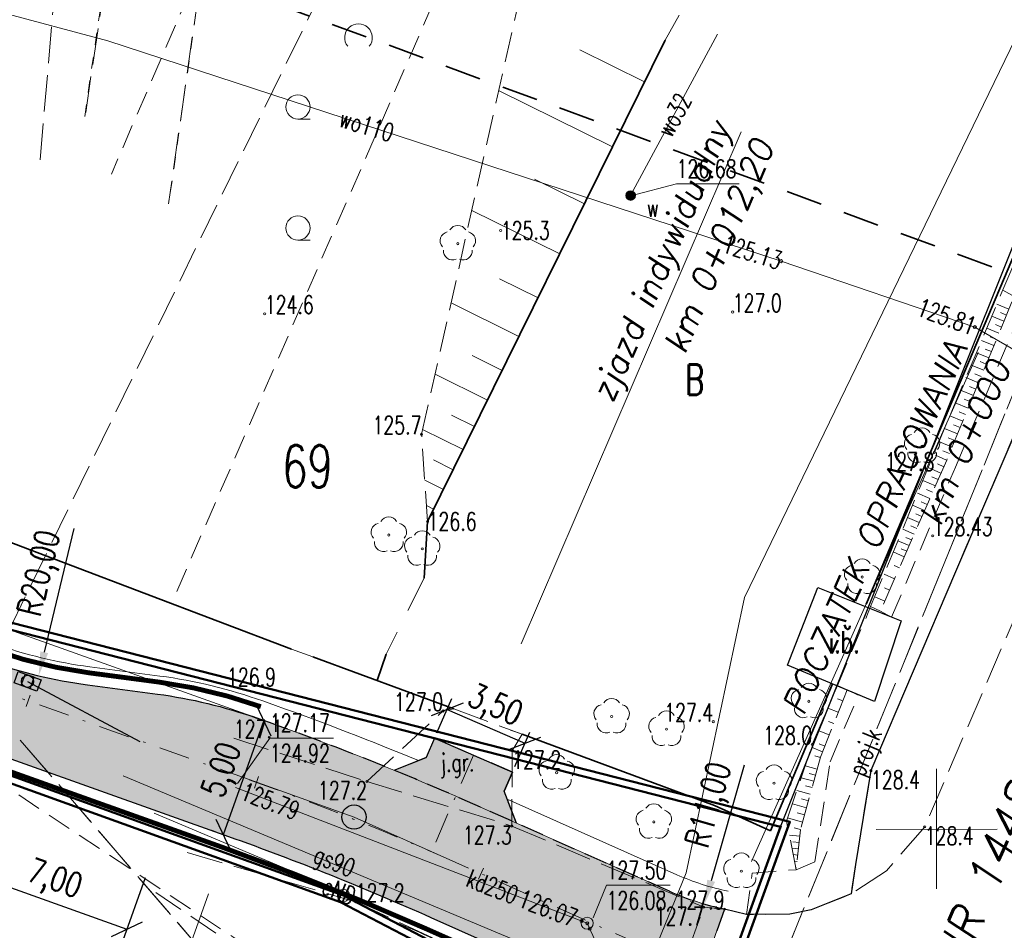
# Model space of a CAD drawing. Header units: metres. Extents: x 7471162 to 7473271, y 5962027 to 5964034.
# Tile 69 of 75: x 7472172 to 7472212, y 5963793 to 5963830. Entities that reach past the tile are written whole.
import ezdxf
from ezdxf.enums import TextEntityAlignment as Align

# ---------------------------------------------------------------- set-up
doc = ezdxf.new("R2010")
doc.units = ezdxf.units.M
doc.header["$MEASUREMENT"] = 0
for name, pattern in [('1', [0]), ('2_1', [0]), ('2_BUBZ02', [1.75, 1.25, -0.5]), ('2_BUBZ02G', [1.75, 1.25, -0.5]), ('2_BUIB12_02', [0]), ('2_BUIB12_03', [0]), ('2_KTCR02', [1.5, 1, -0.5]), ('2_KTJZ01', [2, 1.5, -0.5]), ('2_KTKR01', [0]), ('2_KTOK02', [2.5, 1.5, -1]), ('2_KTOK04', [2.5, 1.5, -1]), ('2_KTOK05_01', [7.5, 7.5]), ('2_PTRW01', [1, 0.5, -0.5]), ('2_PTTL', [1.5, 1, -0.5]), ('4', [2.5, 1.5, -1]), ('4_1', [0]), ('4_SUPB_P_01', [2.5, 2, -0.5]), ('4_SUPE_01', [0]), ('4_SUPG_01', [0]), ('4_SUPK_01', [0]), ('4_SUPK_P_01', [2.5, 2, -0.5]), ('4_SUPT_01', [0]), ('4_SUPW_01', [0]), ('DASHDOTX2', [50.8, 25.4, -12.7, 0, -12.7]), ('DASHED2', [9.525, 6.35, -3.175]), ('GDE', [0]), ('GUK', [2, 1.5, -0.5])]:
    doc.linetypes.add(name, pattern=pattern)
doc.layers.get('0').update_dxf_attribs({"color": 250, "linetype": 'CONTINUOUS', "lineweight": 100})
doc.layers.get('Defpoints').update_dxf_attribs({"linetype": 'CONTINUOUS'})
for name, color, linetype in [('#granica_inwestycji', 40, 'CONTINUOUS'), ('00_krawedzie', 7, 'CONTINUOUS'), ('00_osie', 7, 'CONTINUOUS'), ('00_osie_zjazdy', 7, 'CONTINUOUS'), ('01_granica pasa', 3, 'CONTINUOUS'), ('01_krawedzie', 7, 'CONTINUOUS'), ('01_os drogi', 7, 'CONTINUOUS'), ('dr_kolor_zjazdy', 254, 'CONTINUOUS'), ('dr_uchwyty', 7, 'CONTINUOUS'), ('kd_przebudowa', 34, 'CONTINUOUS'), ('kd_wpusty', 34, 'CONTINUOUS'), ('ogrodzenia', 190, 'CONTINUOUS')]:
    doc.layers.add(name, color=color, linetype=linetype)
for name, color, linetype, lineweight in [('01_krawedzie pobocza', 6, 'CONTINUOUS', 0), ('01_os drogi deka', 7, 'CONTINUOUS', 0), ('01_os styczne', 152, 'CONTINUOUS', 0), ('01_wymiary', 7, 'CONTINUOUS', 0), ('BUBZ_L_1', 7, '2_BUBZ02', 18), ('BUIB_E_T_6', 7, 'CONTINUOUS', 18), ('BUIB_L_10', 7, '2_BUIB12_02', 25), ('dr_elem_krawężnik_najazdowy_15x25', 6, 'CONTINUOUS', 30), ('dr_elem_krawężnik_wtopiony_12x25', 5, 'CONTINUOUS', 30), ('dr_elem_krawężnik_wystajacy_15x30', 7, 'CONTINUOUS', 30), ('DXF_LINIE_L_2', 7, '1', 0), ('Dzialki', 7, 'GDE', 18), ('Kontury', 90, 'GUK', 18), ('KTCR_L_1', 7, '2_KTCR02', 18), ('KTJZ_E_T_0', 7, 'CONTINUOUS', 15), ('KTJZ_L_0', 7, '2_KTJZ01', 18), ('KTKR_L_0', 7, '2_KTKR01', 25), ('KTOK_L_1', 7, '2_1', 18), ('KTOK_L_3', 7, '2_1', 18), ('KTOK_L_4', 7, '2_KTOK05_01', 35), ('LINIE_L_1', 90, '4', 35), ('Numery_dzialek', 7, 'CONTINUOUS', 18), ('Numery_konturow', 90, 'CONTINUOUS', 13), ('OBOP_T_1', 3, 'CONTINUOUS', 18), ('PTRW_L_0', 7, '2_PTRW01', 18), ('PTTL_L_3', 7, '2_PTTL', 18), ('Punkty', 7, 'CONTINUOUS', 18), ('RTPW_T_0', 7, 'CONTINUOUS', 15), ('RTPW_T_1', 7, 'CONTINUOUS', 15), ('SUPE_E_T_3', 1, 'CONTINUOUS', 15), ('SUPE_L_3', 1, '4_SUPE_01', 18), ('SUPG_E_T_2', 7, 'CONTINUOUS', 15), ('SUPG_L_2', 52, '4_SUPG_01', 18), ('SUPK_E_T_0', 34, 'CONTINUOUS', 15), ('SUPK_L_0', 34, '4_SUPK_01', 18), ('SUPP_E_T_4', 34, 'CONTINUOUS', 15), ('SUPP_L_4', 34, '4_SUPK_P_01', 18), ('SUPT_L_0', 30, '4_SUPT_01', 18), ('SUPW_E_T_0', 5, 'CONTINUOUS', 15), ('SUPW_L_0', 5, '4_SUPW_01', 18), ('SUTK_T_0', 34, 'CONTINUOUS', 18), ('SUTW_T_0', 5, 'CONTINUOUS', 18), ('SUUK_T_2', 34, 'CONTINUOUS', 18), ('SUUW_E_T_5', 7, 'CONTINUOUS', 15), ('SUUW_T_7', 7, 'CONTINUOUS', 18)]:
    doc.layers.add(name, color=color, linetype=linetype, lineweight=lineweight)
doc.layers.add('dr_kolor_jezdnia', color=7, linetype='CONTINUOUS', true_color=0xe8e8e8)
doc.styles.get("Standard").update_dxf_attribs({"font": 'Simplex.SHX', "width": 0.75})
doc.linetypes.add('FENCELINE1', pattern='A,0.25,-0.1,[133,ltypeshp.shx,S=0.1,R=0,X=-0.1,Y=0],-0.1,1', length=1.45)
doc.dimstyles.new('ISO-25', dxfattribs={"dimscale": 0.4, "dimtxt": 2.5, "dimasz": 2.5, "dimexe": 1.25, "dimexo": 0.625, "dimtad": 1, "dimzin": 1, "dimtxsty": 'Standard', "dimblk": 'OBLIQUE', "dimcen": 2.5, "dimadec": 0, "dimazin": 0, "dimtfac": 1, "dimtmove": 0, "dimatfit": 3, "dimfxl": 1, "dimarcsym": 0})

# ---------------------------------------------------------------- blocks, each defined once
blk = doc.blocks.new('GRT')
at = {"linetype": 'Continuous'}
blk.add_circle((0, 0), 0.25, dxfattribs=at)
blk = doc.blocks.new('GRO')
at = {"linetype": 'Continuous'}
blk.add_circle((0, 0), 0.045, dxfattribs=at)
blk = doc.blocks.new('2_OBOP02_01')
at = {"linetype": 'Continuous'}
blk.add_circle((0, 0), 0.045, dxfattribs=at)
for centre, start, end in [((-0.357, 0.116), 102.1445, 221.86), ((0, 0.375), 30.1401, 149.8599), ((0.357, 0.116), 318.14, 77.8555), ((-0.22, -0.303), 174.1482, 293.8542), ((0.22, -0.303), 246.1458, 5.8518)]:
    blk.add_arc(centre, 0.375, start, end, dxfattribs=at)
blk = doc.blocks.new('2_PTTL02')
at = {"linetype": 'Continuous'}
blk.add_arc((0, 0.357), 0.571, 321.3178, 218.6822, dxfattribs=at)
blk = doc.blocks.new('2_PTTL05')
at = {"linetype": 'Continuous'}
blk.add_line((0, -0.5), (0.5, -0.5), dxfattribs=at)
blk.add_circle((0, 0), 0.5, dxfattribs=at)
blk = doc.blocks.new('2_RTPW01')
at = {"linetype": 'Continuous'}
blk.add_circle((0, 0), 0.045, dxfattribs=at)
blk = doc.blocks.new('2_RTPW02')
at = {"linetype": 'Continuous'}
blk.add_circle((0, 0), 0.045, dxfattribs=at)
blk = doc.blocks.new('4_SUPS01_05')
at = {"linetype": 'Continuous'}
blk.add_circle((0, 0), 0.0625, dxfattribs=at)
blk = doc.blocks.new('4_SUUS15_05')
at = {"linetype": 'Continuous'}
blk.add_circle((0, 0), 0.25, dxfattribs=at)
blk = doc.blocks.new('4_SUUS25')
at = {"linetype": 'Continuous'}
for radius in [0.2, 0.175, 0.15, 0.125, 0.1, 0.075, 0.05, 0.025, 0.00715]:
    blk.add_circle((0, 0), radius, dxfattribs=at)
blk = doc.blocks.new('_Oblique')
at = {"color": 0, "linetype": 'ByBlock', "lineweight": -2, "transparency": 16777216}
blk.add_line((-0.5, -0.5), (0.5, 0.5), dxfattribs=at)
blk = doc.blocks.new('*D463')
at = {"layer": '01_wymiary', "color": 0, "lineweight": -2}
for p, q in [((7472011.429, 5963838.875), (7472010.335, 5963838.346)), ((7472886.134, 5962027.585), (7472010.785, 5963838.564)), ((7472886.777, 5962027.896), (7472885.684, 5962027.367))]:
    blk.add_line(p, q, dxfattribs=at)
at = {"layer": 'Defpoints', "color": 0, "lineweight": 15}
for p in [(7472011.654, 5963838.984), (7472010.785, 5963838.564), (7472887.002, 5962028.005)]:
    blk.add_point(p, dxfattribs=at)
at = {"layer": '01_wymiary', "color": 0, "lineweight": -2}
for p, rotation in [((7472010.785, 5963838.564), 115.7971028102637), ((7472886.134, 5962027.585), 295.7971028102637)]:
    blk.add_blockref('_Oblique', p, dxfattribs=dict(at, rotation=rotation))
at = {"layer": '01_wymiary', "color": 0, "insert": (7472449.22, 5962933.442), "char_height": 1, "attachment_point": 5, "rotation": 295.7971}
blk.add_mtext('2011,44', dxfattribs=at)
blk = doc.blocks.new('uchwyt_prawa')
at = {"layer": 'dr_uchwyty', "lineweight": 0}
blk.add_lwpolyline([(5, 0), (28, 0)], dxfattribs=at)
at = {"layer": 'dr_uchwyty', "lineweight": 0, "oblique": 10}
blk.add_attdef('LINIA1', text='', height=1, dxfattribs=at).set_placement((28, 0.164), align=Align.BOTTOM_RIGHT)
blk.add_attdef('LINIA2', text='', height=1, dxfattribs=at).set_placement((28, -0.5), align=Align.TOP_RIGHT)
blk = doc.blocks.new('*D479')
at = {"layer": '01_wymiary', "color": 0, "lineweight": -2}
for p, q in [((7472188.769, 5963800.924), (7472189.386, 5963802.344)), ((7472189.187, 5963801.885), (7472192.397, 5963800.49)), ((7472191.979, 5963799.528), (7472192.596, 5963800.948))]:
    blk.add_line(p, q, dxfattribs=at)
at = {"layer": 'Defpoints', "color": 0, "lineweight": 15}
for p in [(7472188.67, 5963800.695), (7472192.397, 5963800.49), (7472191.879, 5963799.299)]:
    blk.add_point(p, dxfattribs=at)
at = {"layer": '01_wymiary', "color": 0, "lineweight": -2}
for p, rotation in [((7472189.187, 5963801.885), 156.5049653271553), ((7472192.397, 5963800.49), 336.5049653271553)]:
    blk.add_blockref('_Oblique', p, dxfattribs=dict(at, rotation=rotation))
at = {"layer": '01_wymiary', "color": 0, "insert": (7472191.129, 5963801.963), "char_height": 1, "attachment_point": 5, "rotation": 336.505}
blk.add_mtext('3,50', dxfattribs=at)
blk = doc.blocks.new('*D481')
at = {"layer": '01_wymiary', "color": 0, "lineweight": -2}
blk.add_line((7472201.452, 5963799.587), (7472200.083, 5963794.816), dxfattribs=at)
at = {"layer": '01_wymiary', "color": 0, "lineweight": 15}
blk.add_solid([(7472199.923, 5963794.861), (7472200.243, 5963794.77), (7472199.807, 5963793.854)], dxfattribs=at)
at = {"layer": 'Defpoints', "color": 0, "lineweight": 15}
for p in [(7472202.841, 5963804.428), (7472199.807, 5963793.854)]:
    blk.add_point(p, dxfattribs=at)
at = {"layer": '01_wymiary', "color": 0, "insert": (7472200.093, 5963797.915), "char_height": 1, "attachment_point": 5, "rotation": 73.993}
blk.add_mtext('R11,00', dxfattribs=at)
blk = doc.blocks.new('*U410')
at = {"layer": 'dr_uchwyty', "lineweight": 0}
blk.add_lwpolyline([(0, 5), (0, 28)], dxfattribs=at)
at = {"layer": 'dr_uchwyty', "lineweight": 0, "oblique": 10}
blk.add_attdef('LINIA1', text='', height=1, rotation=90, dxfattribs=at).set_placement((-0.164, 28), align=Align.BOTTOM_RIGHT)
blk.add_attdef('LINIA2', text='', height=1, rotation=90, dxfattribs=at).set_placement((0.5, 28), align=Align.TOP_RIGHT)
blk = doc.blocks.new('d')
at = {"layer": '01_os drogi deka', "lineweight": 20}
blk.add_lwpolyline([(0, -0.25), (0, 0.25)], dxfattribs=at)
blk = doc.blocks.new('uchwyt_lewa')
at = {"layer": 'dr_uchwyty', "lineweight": 0}
blk.add_lwpolyline([(-5, 0), (-28, 0)], dxfattribs=at)
at = {"layer": 'dr_uchwyty', "lineweight": 0, "oblique": 10}
blk.add_attdef('LINIA1', text='', height=1, dxfattribs=at).set_placement((-28, 0.164), align=Align.BOTTOM_LEFT)
blk.add_attdef('LINIA2', text='', height=1, dxfattribs=at).set_placement((-28, -0.5), align=Align.TOP_LEFT)
blk = doc.blocks.new('wpust')
at = {"true_color": 0xffffff, "transparency": 33554687}
h = blk.add_hatch(color=7, dxfattribs=at)
h.dxf.hatch_style = 1
h.paths.add_polyline_path([(0.5, -0.5), (0.5, 0), (0.2, 0), (0.2, -0.5)])
h.paths.add_polyline_path([(-0.2, -0.5), (0.2, -0.5), (0.2, 0), (-0.2, 0)])
h.paths.add_polyline_path([(-0.2, -0.5), (-0.2, 0), (-0.5, 0), (-0.5, -0.5)])
at = {"layer": 'kd_wpusty', "lineweight": 30}
blk.add_lwpolyline([(-0.5, 0), (0.5, 0), (0.5, -0.5), (-0.5, -0.5), (-0.5, 0), (-0.2, 0), (-0.2, -0.5), (0.2, -0.5), (0.2, 0)], dxfattribs=at)
blk.add_circle((0, -0.25), 0.25, dxfattribs=at)
blk = doc.blocks.new('*D456')
at = {"layer": '01_wymiary', "color": 0, "lineweight": -2}
for p, q in [((7472170.138, 5963797.294), (7472169.214, 5963794.704)), ((7472169.382, 5963795.175), (7472175.975, 5963792.823)), ((7472176.731, 5963794.943), (7472175.807, 5963792.352))]:
    blk.add_line(p, q, dxfattribs=at)
at = {"layer": 'Defpoints', "color": 0, "lineweight": 15}
for p in [(7472170.222, 5963797.53), (7472176.815, 5963795.178), (7472175.975, 5963792.823)]:
    blk.add_point(p, dxfattribs=at)
at = {"layer": '01_wymiary', "color": 0, "lineweight": -2}
for p, rotation in [((7472169.382, 5963795.175), 160.3712638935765), ((7472175.975, 5963792.823), 340.3712638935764)]:
    blk.add_blockref('_Oblique', p, dxfattribs=dict(at, rotation=rotation))
at = {"layer": '01_wymiary', "color": 0, "insert": (7472172.962, 5963794.795), "char_height": 1, "attachment_point": 5, "rotation": 340.3713}
blk.add_mtext('7,00', dxfattribs=at)
blk = doc.blocks.new('*D483')
at = {"layer": '01_wymiary', "color": 0, "lineweight": -2}
for p, q in [((7472181.388, 5963801.51), (7472181.153, 5963801.594)), ((7472181.624, 5963801.426), (7472179.944, 5963796.716)), ((7472179.709, 5963796.8), (7472179.473, 5963796.884))]:
    blk.add_line(p, q, dxfattribs=at)
at = {"layer": 'Defpoints', "color": 0, "lineweight": 15}
for p in [(7472181.624, 5963801.426), (7472179.944, 5963796.716), (7472179.944, 5963796.716)]:
    blk.add_point(p, dxfattribs=at)
at = {"layer": '01_wymiary', "color": 0, "lineweight": -2}
for p, rotation in [((7472181.624, 5963801.426), 70.37126392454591), ((7472179.944, 5963796.716), 250.371263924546)]:
    blk.add_blockref('_Oblique', p, dxfattribs=dict(at, rotation=rotation))
at = {"layer": '01_wymiary', "color": 0, "insert": (7472179.988, 5963799.355), "char_height": 1, "attachment_point": 5, "rotation": 70.3713}
blk.add_mtext('5,00', dxfattribs=at)
blk = doc.blocks.new('*D485')
at = {"layer": '01_wymiary', "color": 0, "lineweight": -2}
blk.add_line((7472173.775, 5963809.354), (7472172.559, 5963804.247), dxfattribs=at)
at = {"layer": '01_wymiary', "color": 0, "lineweight": 15}
blk.add_solid([(7472172.397, 5963804.286), (7472172.722, 5963804.208), (7472172.328, 5963803.274)], dxfattribs=at)
at = {"layer": 'Defpoints', "color": 0, "lineweight": 15}
for p in [(7472176.96, 5963822.73), (7472172.328, 5963803.274)]:
    blk.add_point(p, dxfattribs=at)
at = {"layer": '01_wymiary', "color": 0, "insert": (7472172.461, 5963807.483), "char_height": 1, "attachment_point": 5, "rotation": 76.6083}
blk.add_mtext('R20,00', dxfattribs=at)

msp = doc.modelspace()

# ---------------------------------------------------------------- hatches: boundary and pattern name
at = {"layer": 'dr_kolor_jezdnia', "transparency": 33554687}
h = msp.add_hatch(color=256, dxfattribs=at)
h.dxf.hatch_style = 1
h.paths.add_polyline_path([(7472135.101, 5963824.321), (7472126.587, 5963837.942), (7472123.727, 5963842.515, 0.000424), (7472123.671, 5963842.605, 0.131101), (7472100.088, 5963864.562, 0.028013), (7472093.736, 5963867.498, 0.020737), (7472088.843, 5963869.204, 0.01576), (7472085.039, 5963870.226), (7472083.52, 5963870.583), (7472059.167, 5963876.31), (7472058.023, 5963871.443), (7472063.872, 5963870.068), (7472076.63, 5963867.067), (7472083.894, 5963865.359, -0.197801), (7472119.488, 5963839.865), (7472130.862, 5963821.67, 0.168961), (7472147.502, 5963808.287), (7472180.174, 5963796.634, -0.019152), (7472188.527, 5963793.289), (7472193.99, 5963790.855, -0.130587), (7472198.387, 5963787.308), (7472200.641, 5963793.65, -0.054528), (7472198.364, 5963794.38), (7472192.054, 5963797.192), (7472190.562, 5963797.856, 0.007893), (7472187.006, 5963799.374, 0.011258), (7472181.853, 5963801.344), (7472181.33, 5963801.53, 0.052822), (7472177.234, 5963802.52), (7472174.338, 5963802.903, -0.052822), (7472170.241, 5963803.893), (7472164.802, 5963805.833, -0.052822), (7472161.004, 5963807.658), (7472158.519, 5963809.194, 0.052822), (7472154.722, 5963811.02), (7472149.182, 5963812.996, -0.168961)])
at = {"layer": 'dr_kolor_zjazdy', "transparency": 33554687}
h = msp.add_hatch(color=256, dxfattribs=at)
h.dxf.hatch_style = 1
h.paths.add_polyline_path([(7472187.006, 5963799.374, -0.007893), (7472190.562, 5963797.856), (7472192.054, 5963797.192), (7472191.668, 5963798.185), (7472191.539, 5963798.516), (7472191.879, 5963799.299), (7472188.67, 5963800.695), (7472188.328, 5963799.91), (7472187.999, 5963799.776), (7472187.006, 5963799.374)])

# ---------------------------------------------------------------- linework, layer by layer
at = {"layer": '#granica_inwestycji', "lineweight": 50}
msp.add_lwpolyline([(7472143.598, 5963819.182), (7472154.158, 5963812.961), (7472171.219, 5963805.468), (7472203.335, 5963797.253), (7472196.762, 5963779.095), (7472194.58, 5963785.081), (7472191.109, 5963790.626), (7472184.79, 5963793.929), (7472135.212, 5963811.803)], dxfattribs=at)
at = {"layer": '00_krawedzie'}
for points in [[(7472188.67, 5963800.695), (7472188.328, 5963799.91)], [(7472188.67, 5963800.695), (7472191.879, 5963799.299)], [(7472187.006, 5963799.374), (7472188.328, 5963799.91)], [(7472191.879, 5963799.299), (7472191.539, 5963798.516)], [(7472192.054, 5963797.192), (7472191.539, 5963798.516)]]:
    msp.add_lwpolyline(points, dxfattribs=at)
at = {"layer": '00_osie', "linetype": 'DASHDOTX2', "lineweight": 0, "ltscale": 0.05}
msp.add_lwpolyline([(7472199.714, 5963791.041), (7472189.545, 5963795.573, 0.019152), (7472181.014, 5963798.989), (7472148.342, 5963810.641, -0.168961), (7472132.981, 5963822.996), (7472121.608, 5963841.19, 0.197801), (7472084.467, 5963867.792), (7472051.418, 5963875.565), (7472038.119, 5963879.085, 0.392372), (7472026.713, 5963873.015), (7472004.801, 5963809.856, -0.210077), (7471987.009, 5963790.684), (7471974.244, 5963785.157, -0.156906), (7471959.003, 5963783.669), (7471935.11, 5963788.86, -0.011548), (7471925.682, 5963791.138), (7471905.132, 5963796.608)], format="xyb", dxfattribs=at)
at = {"layer": '00_osie_zjazdy', "linetype": 'DASHDOTX2', "lineweight": 0, "ltscale": 0.05}
msp.add_lwpolyline([(7472190.275, 5963799.997), (7472188.543, 5963796.014)], dxfattribs=at)
at = {"layer": '01_granica pasa', "lineweight": 50}
msp.add_lwpolyline([(7472143.411, 5963818.944), (7472154.021, 5963812.694), (7472171.121, 5963805.184), (7472202.941, 5963797.044), (7472196.761, 5963779.974), (7472194.851, 5963785.214), (7472191.321, 5963790.854), (7472184.911, 5963794.204), (7472135.401, 5963812.054)], dxfattribs=at)
at = {"layer": '01_krawedzie', "lineweight": 0}
for points in [[(7472198.364, 5963794.38), (7472190.562, 5963797.856, 0.019152), (7472181.853, 5963801.344), (7472149.182, 5963812.996, -0.168961), (7472135.101, 5963824.321), (7472123.727, 5963842.515, 0.197801), (7472085.039, 5963870.226), (7472052.024, 5963877.99), (7472038.424, 5963881.59)], [(7472193.99, 5963790.855), (7472188.527, 5963793.289, 0.019152), (7472180.174, 5963796.634), (7472147.502, 5963808.287, -0.168961), (7472130.862, 5963821.67), (7472119.488, 5963839.865, 0.197801), (7472083.894, 5963865.359), (7472050.812, 5963873.139), (7472037.479, 5963876.668)]]:
    msp.add_lwpolyline(points, format="xyb", dxfattribs=at)
msp.add_lwpolyline([(7472200.641, 5963793.65), (7472198.387, 5963787.308)], dxfattribs=at)
msp.add_arc((7472202.841, 5963804.428), 11, 245.9824, 258.4668, dxfattribs=at)
at = {"layer": '01_krawedzie pobocza'}
for points in [[(7472154.973, 5963811.727, -0.052822), (7472158.914, 5963809.832), (7472161.399, 5963808.296, 0.052822), (7472165.054, 5963806.539), (7472170.493, 5963804.599, 0.052822), (7472174.436, 5963803.647), (7472177.332, 5963803.264, -0.052822), (7472181.582, 5963802.237)], [(7472187.999, 5963799.776, 0.012815), (7472182.105, 5963802.05), (7472181.582, 5963802.237)], [(7472193.685, 5963790.17), (7472188.222, 5963792.604, 0.003577), (7472186.692, 5963793.273)]]:
    msp.add_lwpolyline(points, format="xyb", dxfattribs=at)
msp.add_lwpolyline([(7472198.669, 5963795.065), (7472191.668, 5963798.185)], dxfattribs=at)
msp.add_arc((7472202.841, 5963804.428), 10.25, 245.9824, 258.4668, dxfattribs=at)
at = {"layer": '01_os drogi'}
msp.add_circle((7472185.345, 5963797.444), 0.5, dxfattribs=at)
at = {"layer": '01_os styczne'}
for points in [[(7472181.014, 5963798.989), (7472185.345, 5963797.444)], [(7472189.545, 5963795.573), (7472185.345, 5963797.444)]]:
    msp.add_lwpolyline(points, dxfattribs=at)
at = {"layer": 'BUBZ_L_1', "linetype": '2_BUBZ02'}
for p, q in [((7472188.132, 5963813.244), (7472192.728, 5963833.738)), ((7472212.046, 5963819.019), (7472213.266, 5963821.919)), ((7472209.297, 5963812.49), (7472212.046, 5963819.019)), ((7472188.381, 5963809.649), (7472188.132, 5963813.244)), ((7472206.667, 5963806.131), (7472209.297, 5963812.49)), ((7472207.067, 5963805.941), (7472206.667, 5963806.131)), ((7472204.257, 5963800.441), (7472205.297, 5963802.881)), ((7472205.297, 5963802.881), (7472205.697, 5963802.701)), ((7472203.197, 5963797.282), (7472204.257, 5963800.441)), ((7472203.597, 5963795.272), (7472203.197, 5963797.282))]:
    msp.add_line(p, q, dxfattribs=at)
at = {"layer": 'BUBZ_L_1', "linetype": '2_BUBZ02G'}
for p, q in [((7472198.758, 5963830.548), (7472198.188, 5963829.508)), ((7472198.188, 5963829.508), (7472188.381, 5963809.649)), ((7472212.496, 5963818.709), (7472209.807, 5963812.18)), ((7472209.807, 5963812.18), (7472207.067, 5963805.941)), ((7472205.697, 5963802.701), (7472204.597, 5963799.921)), ((7472204.597, 5963799.921), (7472203.767, 5963796.922)), ((7472203.767, 5963796.922), (7472203.597, 5963795.272)), ((7472177.16, 5963794.335), (7472183.85, 5963789.825))]:
    msp.add_line(p, q, dxfattribs=at)
at = {"layer": 'BUBZ_L_1', "linetype": '2_1'}
for p, q in [((7472197.337, 5963827.785), (7472194.661, 5963829.106)), ((7472196.015, 5963825.109), (7472191.314, 5963827.431)), ((7472194.855, 5963822.759), (7472192.789, 5963823.779)), ((7472193.834, 5963820.693), (7472190.205, 5963822.486)), ((7472192.938, 5963818.878), (7472191.343, 5963819.666)), ((7472212.611, 5963818.911), (7472212.119, 5963819.192)), ((7472192.151, 5963817.283), (7472189.348, 5963818.667)), ((7472212.375, 5963818.415), (7472211.878, 5963818.62)), ((7472212.273, 5963818.166), (7472212.023, 5963818.269)), ((7472212.17, 5963817.917), (7472211.669, 5963818.123)), ((7472212.067, 5963817.666), (7472211.815, 5963817.77)), ((7472211.963, 5963817.415), (7472211.458, 5963817.623)), ((7472211.755, 5963816.909), (7472211.246, 5963817.119)), ((7472211.859, 5963817.163), (7472211.606, 5963817.267)), ((7472211.545, 5963816.399), (7472211.032, 5963816.611)), ((7472211.65, 5963816.655), (7472211.395, 5963816.76)), ((7472191.459, 5963815.882), (7472190.227, 5963816.49)), ((7472211.439, 5963816.143), (7472211.182, 5963816.249)), ((7472190.851, 5963814.651), (7472188.687, 5963815.719)), ((7472211.333, 5963815.886), (7472210.816, 5963816.099)), ((7472211.227, 5963815.627), (7472210.967, 5963815.734)), ((7472211.12, 5963815.368), (7472210.599, 5963815.582)), ((7472210.905, 5963814.846), (7472210.38, 5963815.062)), ((7472211.013, 5963815.107), (7472210.751, 5963815.215)), ((7472210.688, 5963814.32), (7472210.159, 5963814.538)), ((7472210.797, 5963814.584), (7472210.533, 5963814.692)), ((7472210.579, 5963814.055), (7472210.314, 5963814.165)), ((7472190.316, 5963813.569), (7472189.366, 5963814.038)), ((7472210.47, 5963813.79), (7472209.937, 5963814.01)), ((7472189.847, 5963812.618), (7472188.176, 5963813.443)), ((7472210.25, 5963813.256), (7472209.712, 5963813.477)), ((7472210.36, 5963813.523), (7472210.092, 5963813.634)), ((7472210.028, 5963812.717), (7472209.486, 5963812.94)), ((7472210.139, 5963812.987), (7472209.869, 5963813.098)), ((7472209.916, 5963812.446), (7472209.645, 5963812.558)), ((7472189.434, 5963811.783), (7472188.621, 5963812.185)), ((7472209.804, 5963812.175), (7472209.337, 5963812.38)), ((7472209.568, 5963811.638), (7472209.04, 5963811.87)), ((7472209.686, 5963811.905), (7472209.419, 5963812.022)), ((7472189.033, 5963810.969), (7472188.263, 5963811.349)), ((7472209.338, 5963811.112), (7472208.821, 5963811.339)), ((7472209.452, 5963811.373), (7472209.191, 5963811.488)), ((7472209.224, 5963810.854), (7472208.969, 5963810.966)), ((7472209.112, 5963810.598), (7472208.606, 5963810.82)), ((7472209.001, 5963810.345), (7472208.751, 5963810.455)), ((7472188.631, 5963810.156), (7472188.336, 5963810.301)), ((7472208.891, 5963810.095), (7472208.396, 5963810.312)), ((7472208.675, 5963809.603), (7472208.191, 5963809.815)), ((7472208.782, 5963809.847), (7472208.538, 5963809.955)), ((7472208.463, 5963809.121), (7472207.99, 5963809.329)), ((7472208.569, 5963809.361), (7472208.329, 5963809.466)), ((7472208.256, 5963808.65), (7472207.793, 5963808.853)), ((7472208.359, 5963808.884), (7472208.125, 5963808.987)), ((7472208.155, 5963808.418), (7472207.925, 5963808.519)), ((7472208.054, 5963808.189), (7472207.6, 5963808.388)), ((7472207.853, 5963807.731), (7472207.631, 5963807.828)), ((7472207.652, 5963807.273), (7472207.218, 5963807.464)), ((7472207.451, 5963806.815), (7472207.239, 5963806.908)), ((7472207.25, 5963806.357), (7472206.836, 5963806.539)), ((7472205.697, 5963802.701), (7472205.289, 5963802.862)), ((7472205.513, 5963802.236), (7472205.303, 5963802.319)), ((7472205.329, 5963801.771), (7472204.897, 5963801.942)), ((7472205.145, 5963801.306), (7472204.923, 5963801.394)), ((7472204.961, 5963800.841), (7472204.505, 5963801.022)), ((7472204.684, 5963800.142), (7472204.219, 5963800.326)), ((7472204.777, 5963800.376), (7472204.543, 5963800.469)), ((7472204.594, 5963799.909), (7472204.358, 5963799.974)), ((7472204.46, 5963799.427), (7472203.963, 5963799.564)), ((7472204.321, 5963798.923), (7472203.796, 5963799.068)), ((7472204.391, 5963799.178), (7472204.136, 5963799.249)), ((7472204.248, 5963798.661), (7472203.979, 5963798.735)), ((7472204.174, 5963798.391), (7472203.621, 5963798.544)), ((7472204.019, 5963797.831), (7472203.436, 5963797.992)), ((7472204.097, 5963798.115), (7472203.813, 5963798.193)), ((7472203.938, 5963797.539), (7472203.639, 5963797.622)), ((7472203.855, 5963797.24), (7472203.24, 5963797.41)), ((7472203.74, 5963796.658), (7472203.312, 5963796.702)), ((7472203.77, 5963796.933), (7472203.504, 5963797.006)), ((7472203.713, 5963796.397), (7472203.452, 5963796.424)), ((7472203.686, 5963796.136), (7472203.42, 5963796.163)), ((7472203.659, 5963795.875), (7472203.473, 5963795.894)), ((7472203.632, 5963795.613), (7472203.527, 5963795.624)), ((7472203.605, 5963795.352), (7472203.581, 5963795.355))]:
    msp.add_line(p, q, dxfattribs=at)
at = {"layer": 'BUIB_L_10', "linetype": '2_BUIB12_03'}
for p, q in [((7472203.236, 5963803.715), (7472204.491, 5963806.924)), ((7472204.491, 5963806.924), (7472207.921, 5963805.547)), ((7472207.921, 5963805.547), (7472206.831, 5963802.211)), ((7472206.831, 5963802.211), (7472203.236, 5963803.715))]:
    msp.add_line(p, q, dxfattribs=at)
at = {"layer": 'dr_elem_krawężnik_najazdowy_15x25', "linetype": 'DASHED2', "lineweight": 30, "ltscale": 0.15}
msp.add_lwpolyline([(7472198.364, 5963794.38), (7472190.562, 5963797.856, 0.019152), (7472181.853, 5963801.344), (7472181.624, 5963801.426)], format="xyb", dxfattribs=at)
msp.add_arc((7472202.841, 5963804.428), 11, 245.9824, 258.4668, dxfattribs=at)
at = {"layer": 'dr_elem_krawężnik_wtopiony_12x25', "linetype": 'DASHED2', "lineweight": 30, "ltscale": 0.15}
for points in [[(7472192.054, 5963797.192), (7472191.539, 5963798.516), (7472191.879, 5963799.299), (7472188.67, 5963800.695), (7472188.328, 5963799.91), (7472187.006, 5963799.374)], [(7472200.641, 5963793.65), (7472198.387, 5963787.308)]]:
    msp.add_lwpolyline(points, dxfattribs=at)
at = {"layer": 'dr_elem_krawężnik_wystajacy_15x30', "lineweight": 30}
for points in [[(7472193.99, 5963790.855), (7472188.527, 5963793.289, 0.019152), (7472180.174, 5963796.634), (7472147.502, 5963808.287, -0.168961), (7472130.862, 5963821.67), (7472119.488, 5963839.865, 0.070532), (7472109.095, 5963852.216)], [(7472154.722, 5963811.02, -0.052822), (7472158.519, 5963809.194), (7472161.004, 5963807.658, 0.052822), (7472164.802, 5963805.833), (7472170.241, 5963803.893, 0.052822), (7472174.338, 5963802.903), (7472177.234, 5963802.52, -0.052822), (7472181.33, 5963801.53)]]:
    msp.add_lwpolyline(points, format="xyb", dxfattribs=at)
msp.add_lwpolyline([(7472181.624, 5963801.426), (7472181.33, 5963801.53)], dxfattribs=at)
at = {"layer": 'DXF_LINIE_L_2', "linetype": '1'}
for p, q in [((7472209.391, 5963799.43), (7472209.391, 5963794.485)), ((7472206.889, 5963796.934), (7472211.892, 5963796.943))]:
    msp.add_line(p, q, dxfattribs=at)
at = {"layer": 'Dzialki'}
for q in [(7472247.62, 5963908.655), (7472196.76, 5963779.975)]:
    msp.add_line((7472202.94, 5963797.045), q, dxfattribs=at)
at = {"layer": 'kd_przebudowa', "lineweight": 30}
msp.add_lwpolyline([(7472171.871, 5963803.046), (7472176.5, 5963800.57)], dxfattribs=at)
at = {"layer": 'Kontury'}
for p, q in [((7472172.39, 5963824.575), (7472176, 5963866.395)), ((7472171.12, 5963805.185), (7472195.28, 5963854.585)), ((7472181.49, 5963849.435), (7472177.69, 5963822.755)), ((7472174.27, 5963826.525), (7472177.54, 5963848.775)), ((7472171.12, 5963805.185), (7472202.94, 5963797.045)), ((7472184.91, 5963794.205), (7472167.94, 5963800.325)), ((7472191.32, 5963790.855), (7472184.91, 5963794.205))]:
    msp.add_line(p, q, dxfattribs=at)
at = {"layer": 'Kontury', "linetype": 'ByBlock', "lineweight": 30}
for p, q in [((7472202.94, 5963797.045), (7472221.52, 5963843.455)), ((7472184.91, 5963794.205), (7472135.4, 5963812.055)), ((7472171.12, 5963805.185), (7472202.94, 5963797.045)), ((7472202.94, 5963797.045), (7472196.76, 5963779.975)), ((7472191.32, 5963790.855), (7472184.91, 5963794.205))]:
    msp.add_line(p, q, dxfattribs=at)
at = {"layer": 'KTCR_L_1', "linetype": '2_KTCR02'}
for p, q in [((7472210.167, 5963811.89), (7472212.926, 5963818.419)), ((7472214.496, 5963817.679), (7472210.167, 5963807.57)), ((7472207.527, 5963805.701), (7472210.167, 5963811.89)), ((7472210.167, 5963807.57), (7472206.677, 5963799.361)), ((7472205.297, 5963802.881), (7472206.667, 5963806.131)), ((7472206.667, 5963806.131), (7472207.067, 5963805.941)), ((7472207.067, 5963805.941), (7472207.527, 5963805.701)), ((7472205.697, 5963802.701), (7472205.297, 5963802.881)), ((7472204.997, 5963799.721), (7472206.157, 5963802.471)), ((7472206.157, 5963802.471), (7472205.697, 5963802.701)), ((7472204.367, 5963795.602), (7472204.997, 5963799.721)), ((7472206.677, 5963799.361), (7472206.037, 5963795.482)), ((7472203.597, 5963795.272), (7472204.367, 5963795.602)), ((7472206.037, 5963795.482), (7472205.857, 5963794.272)), ((7472201.547, 5963793.422), (7472201.777, 5963795.132)), ((7472201.777, 5963795.132), (7472203.597, 5963795.272)), ((7472205.857, 5963794.272), (7472204.217, 5963793.612)), ((7472203.327, 5963793.432), (7472201.547, 5963793.422)), ((7472204.217, 5963793.612), (7472203.327, 5963793.432))]:
    msp.add_line(p, q, dxfattribs=at)
at = {"layer": 'KTJZ_L_0', "linetype": '2_KTJZ01'}
for p, q in [((7472214.496, 5963817.679), (7472210.167, 5963807.57)), ((7472215.226, 5963811.73), (7472208.897, 5963797.042)), ((7472210.167, 5963807.57), (7472206.677, 5963799.361)), ((7472189.02, 5963801.825), (7472189.465, 5963801.906)), ((7472189.465, 5963801.906), (7472192.287, 5963800.86)), ((7472185.88, 5963798.915), (7472189.02, 5963801.825)), ((7472180.38, 5963800.695), (7472185.88, 5963798.915)), ((7472192.287, 5963800.86), (7472191.87, 5963800.185)), ((7472191.87, 5963800.185), (7472191.86, 5963797.075)), ((7472206.677, 5963799.361), (7472206.037, 5963795.482)), ((7472185.88, 5963798.915), (7472191.86, 5963797.075)), ((7472191.86, 5963797.075), (7472199.78, 5963793.725)), ((7472208.897, 5963797.042), (7472207.317, 5963795.222)), ((7472178.46, 5963795.985), (7472185.41, 5963793.945)), ((7472206.037, 5963795.482), (7472205.857, 5963794.272)), ((7472207.317, 5963795.222), (7472205.857, 5963794.272)), ((7472204.217, 5963793.612), (7472205.857, 5963794.272)), ((7472185.41, 5963793.945), (7472197.74, 5963788.155)), ((7472197.74, 5963788.155), (7472199.78, 5963793.725)), ((7472199.78, 5963793.725), (7472200.637, 5963793.642)), ((7472200.637, 5963793.642), (7472201.547, 5963793.422)), ((7472201.547, 5963793.422), (7472203.327, 5963793.432)), ((7472203.327, 5963793.432), (7472204.217, 5963793.612))]:
    msp.add_line(p, q, dxfattribs=at)
at = {"layer": 'KTKR_L_0', "linetype": '2_KTKR01'}
for p, q in [((7472214.496, 5963817.679), (7472210.167, 5963807.57)), ((7472210.167, 5963807.57), (7472206.677, 5963799.361)), ((7472206.677, 5963799.361), (7472206.037, 5963795.482)), ((7472206.037, 5963795.482), (7472205.857, 5963794.272)), ((7472205.857, 5963794.272), (7472204.217, 5963793.612)), ((7472201.547, 5963793.422), (7472200.637, 5963793.642)), ((7472203.327, 5963793.432), (7472201.547, 5963793.422)), ((7472204.217, 5963793.612), (7472203.327, 5963793.432))]:
    msp.add_line(p, q, dxfattribs=at)
at = {"layer": 'KTOK_L_1', "linetype": '2_KTOK02'}
for p, q in [((7472188.239, 5963807.312), (7472186.671, 5963804.162)), ((7472189.465, 5963801.906), (7472192.287, 5963800.86))]:
    msp.add_line(p, q, dxfattribs=at)
at = {"layer": 'KTOK_L_3', "linetype": '2_KTOK04'}
msp.add_line((7472182.759, 5963804.381), (7472183.649, 5963804.061), dxfattribs=at)
at = {"layer": 'KTOK_L_4', "linetype": '2_KTOK05_01'}
for p, q in [((7472188.381, 5963809.649), (7472198.188, 5963829.508)), ((7472206.477, 5963806.231), (7472213.436, 5963822.669)), ((7472159.451, 5963813.24), (7472182.759, 5963804.381)), ((7472188.239, 5963807.312), (7472188.381, 5963809.649)), ((7472183.649, 5963804.061), (7472189.465, 5963801.906)), ((7472186.296, 5963803.08), (7472186.671, 5963804.162)), ((7472202.527, 5963796.882), (7472205.097, 5963802.941)), ((7472192.287, 5963800.86), (7472200.217, 5963797.922)), ((7472200.217, 5963797.922), (7472202.527, 5963796.882))]:
    msp.add_line(p, q, dxfattribs=at)
at = {"layer": 'LINIE_L_1', "linetype": '4'}
msp.add_line((7472158.633, 5963839.654), (7472225.472, 5963815.076), dxfattribs=at)
at = {"layer": 'ogrodzenia', "linetype": 'FENCELINE1', "lineweight": 30, "ltscale": 0.05, "const_width": 0.2}
msp.add_lwpolyline([(7472191.96, 5963791.212), (7472188.324, 5963792.833, 0.019152), (7472180.006, 5963796.163), (7472147.335, 5963807.816, -0.168961), (7472130.438, 5963821.405), (7472120.763, 5963836.881)], format="xyb", dxfattribs=at)
at = {"layer": 'ogrodzenia', "linetype": 'FENCELINE1', "lineweight": 30, "ltscale": 0.05}
msp.add_lwpolyline([(7472133.554, 5963827.739, 0.2, 0.2, 0), (7472135.525, 5963824.586, 0.2, 0.2, 0.079061), (7472135.525, 5963824.586, 0.2, 0.2, 0.168961), (7472149.35, 5963813.467, 0.2, 0.2, 0), (7472154.889, 5963811.491, 0.2, 0.2, -0.052822), (7472158.782, 5963809.62, 0.2, 0.2, 0), (7472161.267, 5963808.084, 0.2, 0.2, 0.052822), (7472164.97, 5963806.303, 0.2, 0.2, 0), (7472170.409, 5963804.364, 0.2, 0.2, 0.052822), (7472174.403, 5963803.399, 0.2, 0.2, 0), (7472177.299, 5963803.016, 0.2, 0.2, -0.052822), (7472181.498, 5963802.001, 0, 0, 0)], format="xyseb", dxfattribs=at)
at = {"layer": 'PTRW_L_0', "linetype": '2_PTRW01'}
for p, q in [((7472181.495, 5963849.45), (7472177.698, 5963822.763)), ((7472174.228, 5963826.356), (7472176.318, 5963840.708))]:
    msp.add_line(p, q, dxfattribs=at)
at = {"layer": 'PTTL_L_3', "linetype": '2_PTTL'}
for p, q in [((7472180.94, 5963837.014), (7472175.331, 5963823.987)), ((7472178.029, 5963806.757), (7472189.415, 5963832.884)), ((7472187.34, 5963787.855), (7472169.76, 5963799.515))]:
    msp.add_line(p, q, dxfattribs=at)
at = {"layer": 'SUPE_L_3', "linetype": '4_SUPE_01'}
msp.add_line((7472177.093, 5963797.607), (7472191.274, 5963791.64), dxfattribs=at)
at = {"layer": 'SUPG_L_2', "linetype": '4_SUPG_01'}
msp.add_line((7472191.86, 5963792.415), (7472175.82, 5963799.145), dxfattribs=at)
at = {"layer": 'SUPG_L_2', "linetype": '4_1'}
msp.add_line((7472175.82, 5963799.145), (7472191.86, 5963792.415), dxfattribs=at)
at = {"layer": 'SUPK_L_0', "linetype": '4_SUPK_01'}
for p, q in [((7472194.968, 5963793.062), (7472180.449, 5963798.662)), ((7472200.197, 5963781.863), (7472194.968, 5963793.062))]:
    msp.add_line(p, q, dxfattribs=at)
at = {"layer": 'SUPK_L_0', "linetype": '4_1'}
for p, q in [((7472194.968, 5963793.062), (7472180.449, 5963798.662)), ((7472200.197, 5963781.863), (7472194.968, 5963793.062))]:
    msp.add_line(p, q, dxfattribs=at)
at = {"layer": 'SUPP_L_4', "linetype": '4_SUPK_P_01'}
for p, q in [((7472222.456, 5963839.297), (7472209.575, 5963807.606)), ((7472209.575, 5963807.606), (7472203.162, 5963791.828)), ((7472185.88, 5963784.01), (7472171.572, 5963800.624))]:
    msp.add_line(p, q, dxfattribs=at)
at = {"layer": 'SUPP_L_4', "linetype": '4_SUPB_P_01'}
for p, q in [((7472209.575, 5963807.606), (7472222.456, 5963839.297)), ((7472203.162, 5963791.828), (7472209.575, 5963807.606)), ((7472171.572, 5963800.624), (7472185.88, 5963784.01))]:
    msp.add_line(p, q, dxfattribs=at)
at = {"layer": 'SUPT_L_0', "linetype": '4_SUPT_01'}
for p, q in [((7472201.457, 5963806.501), (7472215.086, 5963834.628)), ((7472199.058, 5963795.142), (7472201.457, 5963806.501)), ((7472195.028, 5963785.333), (7472199.058, 5963795.142))]:
    msp.add_line(p, q, dxfattribs=at)
at = {"layer": 'SUPW_L_0', "linetype": '4_SUPW_01'}
for p, q in [((7472175.19, 5963829.489), (7472149.373, 5963836.368)), ((7472196.758, 5963823.099), (7472200.347, 5963829.753)), ((7472202.967, 5963820.389), (7472175.19, 5963829.489)), ((7472210.967, 5963817.669), (7472202.967, 5963820.389)), ((7472214.266, 5963815.74), (7472210.967, 5963817.669))]:
    msp.add_line(p, q, dxfattribs=at)
at = {"layer": 'SUPW_L_0', "linetype": '4_1'}
for p, q in [((7472175.19, 5963829.489), (7472149.373, 5963836.368)), ((7472196.758, 5963823.099), (7472200.347, 5963829.753)), ((7472202.967, 5963820.389), (7472175.19, 5963829.489)), ((7472210.967, 5963817.669), (7472202.967, 5963820.389)), ((7472214.266, 5963815.74), (7472210.967, 5963817.669))]:
    msp.add_line(p, q, dxfattribs=at)
at = {"layer": 'SUTK_T_0', "linetype": 'Continuous'}
for p, q in [((7472180.531, 5963798.832), (7472181.872, 5963800.707)), ((7472181.872, 5963800.707), (7472184.504, 5963800.707)), ((7472195.215, 5963793.287), (7472195.765, 5963794.628)), ((7472195.765, 5963794.628), (7472198.398, 5963794.628))]:
    msp.add_line(p, q, dxfattribs=at)
at = {"layer": 'SUTW_T_0', "linetype": 'Continuous'}
for p, q in [((7472196.763, 5963823.086), (7472198.657, 5963823.578)), ((7472198.657, 5963823.578), (7472201.235, 5963823.578))]:
    msp.add_line(p, q, dxfattribs=at)

# ---------------------------------------------------------------- block references
at = {"rotation": 160.3712639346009}
msp.add_blockref('wpust', (7472171.787, 5963802.811), dxfattribs=at)
at = {"layer": '01_os drogi deka'}
for p, rotation in [((7472171.901, 5963802.239), 160.3712639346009), ((7472181.32, 5963798.879), 160.2158872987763), ((7472190.58, 5963795.112), 155.9823752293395)]:
    msp.add_blockref('d', p, dxfattribs=dict(at, rotation=rotation))
at = {"layer": 'dr_uchwyty'}
for name, p, rotation, values in [('uchwyt_prawa', (7472190.275, 5963799.997), 66.7477427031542, {'LINIA1': 'zjazd indywidualny', 'LINIA2': 'km 0+012,20'}), ('uchwyt_lewa', (7472181.014, 5963798.989), 70.37126393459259, {'LINIA1': 'KŁK R=120 m', 'LINIA2': 'km 0+020,33'})]:
    msp.add_blockref(name, p, dxfattribs=dict(at, rotation=rotation)).add_auto_attribs(values)
at = {"layer": 'dr_uchwyty', "lineweight": 0, "rotation": 335.982375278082}
msp.add_blockref('*U410', (7472199.714, 5963791.041), dxfattribs=at).add_auto_attribs({'LINIA1': 'POCZĄTEK OPRACOWANIA', 'LINIA2': 'km 0+000'})
at = {"layer": 'OBOP_T_1'}
for p in [(7472189.63, 5963821.115), (7472208.79, 5963812.755), (7472186.78, 5963809.085), (7472188.16, 5963808.515), (7472206.317, 5963807.351), (7472204.118, 5963802.223), (7472195.976, 5963801.594), (7472198.24, 5963801.073), (7472193.711, 5963799.276), (7472202.68, 5963798.844), (7472197.719, 5963797.245), (7472201.332, 5963795.214)]:
    msp.add_blockref('2_OBOP02_01', p, dxfattribs=at)
at = {"layer": 'PTTL_L_3'}
for name, p in [('2_PTTL02', (7472185.529, 5963829.257)), ('2_PTTL05', (7472183.029, 5963826.757)), ('2_PTTL05', (7472183.029, 5963821.757))]:
    msp.add_blockref(name, p, dxfattribs=at)
at = {"layer": 'Punkty'}
for name, p in [('GRO', (7472202.94, 5963797.045)), ('GRT', (7472184.91, 5963794.205))]:
    msp.add_blockref(name, p, dxfattribs=at)
at = {"layer": 'RTPW_T_0'}
for p in [(7472191.4, 5963821.655), (7472181.66, 5963818.216), (7472200.973, 5963818.29), (7472188.13, 5963813.245), (7472209.297, 5963812.49), (7472188.38, 5963809.645), (7472189.02, 5963801.825), (7472200.17, 5963801.385), (7472204.257, 5963800.441), (7472191.87, 5963800.185), (7472206.677, 5963799.361), (7472185.88, 5963798.915), (7472191.86, 5963797.075), (7472208.897, 5963797.042), (7472185.41, 5963793.945), (7472199.78, 5963793.725), (7472200.637, 5963793.642)]:
    msp.add_blockref('2_RTPW01', p, dxfattribs=at)
at = {"layer": 'RTPW_T_1'}
msp.add_blockref('2_RTPW02', (7472209.23, 5963809.055), dxfattribs=at)
at = {"layer": 'SUTK_T_0'}
for p in [(7472194.735, 5963793.152), (7472194.968, 5963793.062), (7472195.074, 5963792.835)]:
    msp.add_blockref('4_SUPS01_05', p, dxfattribs=at)
at = {"layer": 'SUTW_T_0'}
for p in [(7472196.763, 5963823.086), (7472202.967, 5963820.389), (7472210.967, 5963817.669)]:
    msp.add_blockref('4_SUPS01_05', p, dxfattribs=at)
at = {"layer": 'SUUK_T_2'}
msp.add_blockref('4_SUUS15_05', (7472194.968, 5963793.062), dxfattribs=at)
at = {"layer": 'SUUW_T_7', "rotation": 65.97598371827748}
msp.add_blockref('4_SUUS25', (7472196.758, 5963823.099), dxfattribs=at)

# ---------------------------------------------------------------- texts
at = {"layer": 'BUIB_E_T_6', "width": 0.7}
msp.add_text('i.b.', height=0.9, dxfattribs=at).set_placement((7472204.943, 5963804.222))
at = {"layer": 'dr_uchwyty', "color": 7, "oblique": 10}
msp.add_text('DROGA POWIATOWA NR 1448N OLSZTYN-ŁĘGAJNY', height=1.36719, rotation=66.4842, dxfattribs=at).set_placement((7472203.23, 5963774.455))
at = {"layer": 'KTJZ_E_T_0', "width": 0.7}
msp.add_text('j.gr.', height=0.75, rotation=1.5912, dxfattribs=at).set_placement((7472189.613, 5963799.595), align=Align.MIDDLE)
at = {"layer": 'Numery_dzialek', "width": 0.7}
msp.add_text('69', height=1.75, dxfattribs=at).set_placement((7472182.374, 5963812.801), align=Align.TOP_LEFT)
at = {"layer": 'Numery_konturow', "width": 0.7}
msp.add_text('B', height=1.25, dxfattribs=at).set_placement((7472199.01, 5963814.875))
at = {"layer": 'RTPW_T_0', "width": 0.7}
for s, p in [('125.3', (7472191.4, 5963821.655)), ('126.6', (7472188.38, 5963809.645))]:
    msp.add_text(s, height=0.75, dxfattribs=at).set_placement(p, align=Align.MIDDLE_LEFT)
for s, p in [('124.6', (7472181.66, 5963818.216)), ('127.0', (7472200.973, 5963818.29)), ('127.1', (7472180.38, 5963800.695)), ('127.2', (7472185.41, 5963793.945))]:
    msp.add_text(s, height=0.75, dxfattribs=at).set_placement(p)
for s, p in [('125.7', (7472188.13, 5963813.245)), ('127.0', (7472189.02, 5963801.825)), ('127.4', (7472200.17, 5963801.385)), ('128.0', (7472204.257, 5963800.441)), ('127.9', (7472200.637, 5963793.642))]:
    msp.add_text(s, height=0.75, dxfattribs=at).set_placement(p, align=Align.RIGHT)
for s, p in [('127.8', (7472209.297, 5963812.49)), ('127.2', (7472185.88, 5963798.915)), ('127.3', (7472191.86, 5963797.075)), ('127.7', (7472199.78, 5963793.725))]:
    msp.add_text(s, height=0.75, dxfattribs=at).set_placement(p, align=Align.TOP_RIGHT)
for s, p in [('126.9', (7472180.1, 5963803.595)), ('127.2', (7472191.87, 5963800.185)), ('128.4', (7472206.677, 5963799.361)), ('128.4', (7472208.897, 5963797.042))]:
    msp.add_text(s, height=0.75, dxfattribs=at).set_placement(p, align=Align.TOP_LEFT)
at = {"layer": 'RTPW_T_1', "width": 0.7}
msp.add_text('128.43', height=0.75, dxfattribs=at).set_placement((7472209.23, 5963809.055))
at = {"layer": 'SUPE_E_T_3', "width": 0.7}
msp.add_text('eND', height=0.75, rotation=337.179, dxfattribs=at).set_placement((7472184.731, 5963794.393), align=Align.MIDDLE)
at = {"layer": 'SUPG_E_T_2', "width": 0.7}
msp.add_text('gs90', height=0.75, rotation=337.2382, dxfattribs=at).set_placement((7472184.491, 5963795.507), align=Align.MIDDLE)
at = {"layer": 'SUPK_E_T_0', "width": 0.7}
msp.add_text('kd250', height=0.75, rotation=338.9093, dxfattribs=at).set_placement((7472191.058, 5963794.57), align=Align.MIDDLE)
at = {"layer": 'SUPP_E_T_4', "width": 0.7}
msp.add_text('proj.k', height=0.75, rotation=67.9673, dxfattribs=at).set_placement((7472206.52, 5963800.09), align=Align.MIDDLE)
at = {"layer": 'SUPW_E_T_0', "width": 0.7}
for s, rotation, p in [('wo32', 61.657, (7472198.549, 5963826.42)), ('wo110', 343.0599, (7472185.868, 5963825.991))]:
    msp.add_text(s, height=0.75, rotation=rotation, dxfattribs=at).set_placement(p, align=Align.MIDDLE)
at = {"layer": 'SUTK_T_0', "width": 0.7}
for s, p in [('127.17', (7472181.872, 5963801.707)), ('124.92', (7472181.872, 5963800.457)), ('127.50', (7472195.765, 5963795.628)), ('126.08', (7472195.765, 5963794.378))]:
    msp.add_text(s, height=0.75, dxfattribs=at).set_placement(p, align=Align.TOP_LEFT)
msp.add_text('125.79', height=0.75, rotation=338.9096, dxfattribs=at).set_placement((7472180.736, 5963798.551), align=Align.MIDDLE_LEFT)
msp.add_text('126.07', height=0.75, rotation=338.9096, dxfattribs=at).set_placement((7472194.509, 5963793.239), align=Align.MIDDLE_RIGHT)
at = {"layer": 'SUTW_T_0', "width": 0.7}
msp.add_text('126.68', height=0.75, dxfattribs=at).set_placement((7472198.657, 5963823.828))
for s, rotation, p in [('125.13', 342.4458, (7472202.967, 5963820.389)), ('125.81', 339.6354, (7472210.967, 5963817.669))]:
    msp.add_text(s, height=0.75, rotation=rotation, dxfattribs=at).set_placement(p, align=Align.MIDDLE_RIGHT)
at = {"layer": 'SUUW_E_T_5', "width": 0.7}
msp.add_text('w', height=0.75, dxfattribs=at).set_placement((7472197.434, 5963822.969), align=Align.TOP_LEFT)

# ---------------------------------------------------------------- dimensions: what is measured, and where the dimension line sits
at = {"layer": '01_wymiary'}
for p1, p2, distance, picture, middle in [((7472887.002, 5962028.005), (7472011.654, 5963838.984), 0.965, '*D463', (7472449.22, 5962933.442)), ((7472170.222, 5963797.53), (7472176.815, 5963795.178), -2.5, '*D456', (7472172.962, 5963794.795))]:
    dim = msp.add_aligned_dim(p1=p1, p2=p2, distance=distance, dimstyle='ISO-25', dxfattribs=at)
    dim.commit()
    dim.dimension.update_dxf_attribs({"geometry": picture, "text_midpoint": middle})
for center, mpoint, override, picture, middle in [((7472176.96, 5963822.73), (7472172.328, 5963803.274), {"dimtxsty": 'Standard', "dimblk1": 'Oblique', "dimsah": 1}, '*D485', (7472173.283, 5963807.287)), ((7472202.841, 5963804.428), (7472199.807, 5963793.854), {"dimblk1": 'Oblique', "dimsah": 1}, '*D481', (7472200.906, 5963797.682))]:
    dim = msp.add_radius_dim(center=center, mpoint=mpoint, dimstyle='ISO-25', override=override, dxfattribs=at)
    dim.commit()
    dim.dimension.update_dxf_attribs({"geometry": picture, "text_midpoint": middle, "dimtype": 164})
for p1, p2, distance, picture, middle in [((7472188.67, 5963800.695), (7472191.879, 5963799.299), 1.298, '*D479', (7472191.129, 5963801.963)), ((7472181.624, 5963801.426), (7472179.944, 5963796.716), 0, '*D483', (7472179.988, 5963799.355))]:
    dim = msp.add_aligned_dim(p1=p1, p2=p2, distance=distance, dimstyle='ISO-25', override={"dimtxsty": 'Standard'}, dxfattribs=at)
    dim.commit()
    dim.dimension.update_dxf_attribs({"geometry": picture, "text_midpoint": middle})

doc.saveas('drawing.dxf')
